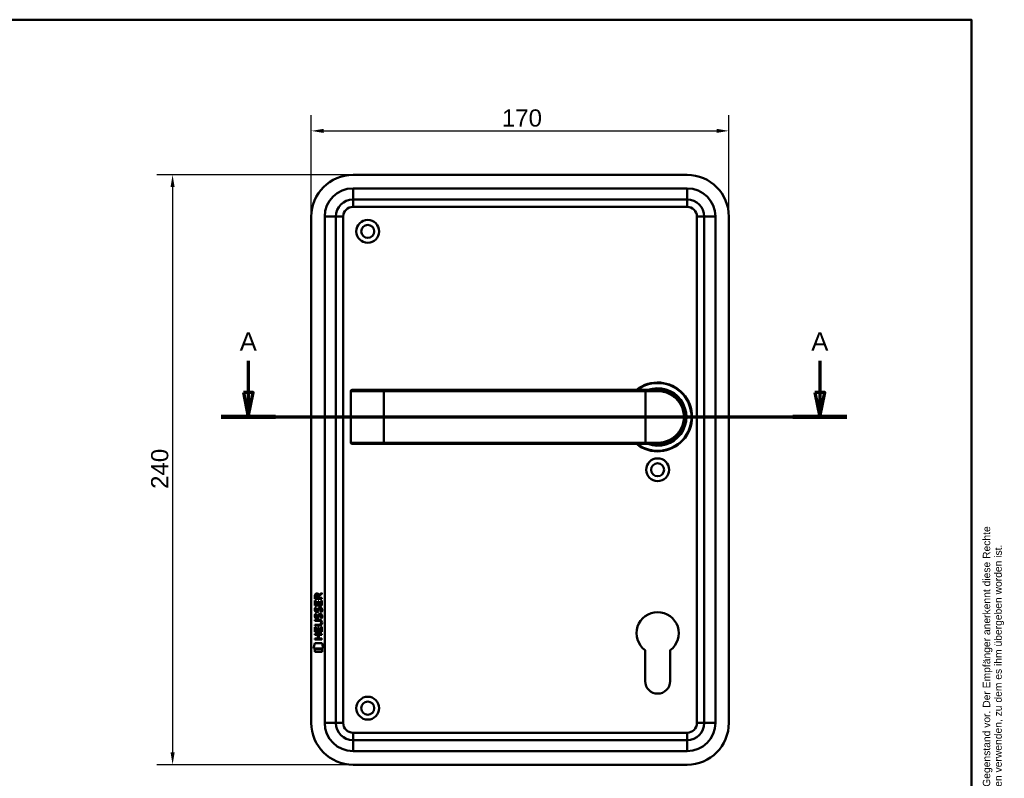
# Model space of a CAD drawing. Header units: millimetres. Extents: x 20 to 833, y 20 to 574.
# Tile 4 of 4: x 433 to 833, y 265 to 574. Entities that reach past the tile are written whole.
import ezdxf
from ezdxf.enums import TextEntityAlignment as Align

# ---------------------------------------------------------------- set-up
doc = ezdxf.new("R2010")
doc.units = ezdxf.units.MM
doc.header["$LTSCALE"] = 2
for name, color, linetype, lineweight in [('Bemaßungen(DIN)', 7, 'Continuous', 25), ('Schnittansichtslinien(DIN)', 7, 'Continuous', 70), ('Sichtbare Kanten(DIN)', 7, 'Continuous', 50), ('Sichtbare tangentiale Kanten(DIN)', 7, 'Continuous', 50), ('Skizziergeometrie(DIN)', 7, 'Continuous', 50), ('Skizzierlinie(DIN)', 7, 'Continuous', 25), ('Symbole(DIN)', 7, 'Continuous', 25)]:
    doc.layers.add(name, color=color, linetype=linetype, lineweight=lineweight)
doc.styles.add('Aktuell-DIN', font='arial.ttf')
doc.styles.add('Aktuell-DINGroßer Text', font='arial.ttf')
doc.styles.add('STANDARD-DIN~0', font='arial.ttf')
doc.styles.add('Textstil10', font='arial.ttf')
doc.styles.add('Textstil41', font='arial.ttf', dxfattribs={"width": 0.8})
doc.styles.add('Textstil83', font='arial.ttf', dxfattribs={"width": 0.8})
doc.dimstyles.new('CAD-LAN', dxfattribs={"dimscale": 2, "dimtxt": 3.5, "dimasz": 2.5, "dimexe": 3.175, "dimexo": 0, "dimgap": 0.8, "dimtad": 1, "dimrnd": 1e-08, "dimtxsty": 'STANDARD-DIN~0', "dimcen": 0.09, "dimdle": 10, "dimclrd": 250, "dimclre": 250, "dimclrt": 250, "dimadec": 0, "dimazin": 2, "dimtfac": 1, "dimtmove": 0, "dimatfit": 3, "dimfxl": 1, "dimtolj": 1, "dimtzin": 0, "dimlwd": 25, "dimlwe": 25, "dimarcsym": 0})

# ---------------------------------------------------------------- blocks, each defined once
blk = doc.blocks.new('Ränder Standardrahmen')
at = {"layer": 'Skizziergeometrie(DIN)', "flags": 128}
blk.add_lwpolyline([(10, 10), (10, 287), (410, 287), (410, 10), (10, 10)], dxfattribs=at)
blk = doc.blocks.new('Schriftfelder Heusser')
at = {"layer": 'Skizziergeometrie(DIN)'}
for p, q in [((101, 229.92), (101, 236.92)), ((101, 236.92), (291, 236.92)), ((111, 229.92), (111, 236.92)), ((123, 229.92), (123, 236.92)), ((232, 229.92), (232, 236.92)), ((256, 229.92), (256, 236.92)), ((291, 236.92), (291, 229.92)), ((101, 191.42), (101, 229.92)), ((101, 229.92), (291, 229.92)), ((111, 229.92), (111, 221.42)), ((123, 229.92), (123, 221.42)), ((232, 229.92), (232, 221.42)), ((256, 229.92), (256, 221.42)), ((291, 229.92), (291, 191.42)), ((101, 221.42), (291, 221.42)), ((150, 221.42), (150, 204.42)), ((198.85, 221.42), (198.85, 204.42)), ((216.35, 221.42), (216.35, 204.42)), ((238.35, 221.42), (238.35, 204.42)), ((278, 221.42), (278, 191.42)), ((278, 208.67), (291, 208.67)), ((101, 204.42), (291, 204.42)), ((142, 204.42), (142, 191.42)), ((236, 204.42), (236, 191.42)), ((278, 200.17), (291, 200.17)), ((291, 191.42), (101, 191.42))]:
    blk.add_line(p, q, dxfattribs=at)
at = {"layer": 'Skizzierlinie(DIN)'}
for p, q in [((113.5, 221.42), (113.5, 204.42)), ((118, 221.42), (118, 204.42)), ((162.35, 221.42), (162.35, 204.42)), ((166.85, 221.42), (166.85, 204.42)), ((113.5, 217.17), (150, 217.17)), ((162.35, 217.17), (278, 217.17)), ((113.5, 212.92), (150, 212.92)), ((162.35, 212.92), (278, 212.92)), ((113.5, 208.67), (150, 208.67)), ((162.35, 208.67), (278, 208.67))]:
    blk.add_line(p, q, dxfattribs=at)
for centre in [(115.75, 219.25), (164.6, 219.25), (115.75, 215.04), (164.6, 215.04), (115.75, 210.79), (164.6, 210.79), (115.75, 206.54), (164.6, 206.54)]:
    blk.add_circle(centre, 1.75, dxfattribs=at)
at = {"layer": 'Symbole(DIN)', "color": 7, "insert": (293.33, 191.7), "char_height": 1.5, "width": 182.3003, "attachment_point": 1, "rotation": 90, "line_spacing_factor": 0.944221, "style": 'Aktuell-DIN'}
blk.add_mtext('\\fArial|b0|i0;\\H1.5000;Die Schlossfabrik Heusser AG ist Eigentümerin dieses Dokumentes und behält sich alle Rechte an diesem und dem dargestellten Gegenstand vor. Der Empfänger anerkennt diese Rechte\\Pund wird das Dokument nicht ohne schriftliche Ermächtigung der Eigentümerin Dritten zugänglich machen oder zu anderen Zwecken verwenden, zu dem es ihm übergeben worden ist.\\P ', dxfattribs=at)
at = {"layer": 'Symbole(DIN)', "color": 179, "true_color": 0x262659, "style": 'Aktuell-DIN'}
for s, insert, char_height, attachment_point in [('Pos.', (106, 227), 2.489, 2), ('Menge', (117, 227), 2.489, 2), ('Benennung', (125.81, 225.38), 2.489, 4), ('B-Nummer', (234.74, 225.62), 2.489, 4), ('Material', (265.02, 225.62), 2.489, 5), ('\\fArial|b0|i0;a', (115.81, 219.53), 2, 5), ('\\fArial|b0|i0;e', (164.54, 219.53), 2, 5), ('\\fArial|b0|i0;Gezeichnet', (200.05, 219.23), 2, 4), ('\\fArial|b0|i0;b', (115.75, 215), 2, 5), ('\\fArial|b0|i0;f', (164.55, 215.06), 2, 5), ('\\fArial|b0|i0;Freigegeben', (199.92, 216), 2, 1), ('\\fArial|b0|i0;c', (115.75, 211.01), 2, 5), ('\\fArial|b0|i0;g', (164.63, 211.05), 2, 5), ('\\fArial|b0|i0;Projekt', (200, 211.98), 2, 1), ('\\fArial|b0|i0;d', (115.76, 206.55), 2, 5), ('\\fArial|b0|i0;h', (164.55, 206.57), 2, 5), ('\\fArial|b0|i0;CAD-Nr.', (200, 207.5), 2, 1), ('\\fArial|b0|i0;\\H2.0000;Massstab', (284.39, 206.37), 2, 5), ('\\fArial|b0|i0;\\H2.0000;Baugruppe', (143.1, 203.73), 2, 1), ('\\fArial|b0|i0;Zeichnungs-Nr.', (237, 203.5), 2, 1), ('\\fArial|b0|i0;\\H2.5000;4853 Murgenthal', (113.33, 192.46), 2.5, 7)]:
    blk.add_mtext(s, dxfattribs=dict(at, insert=insert, char_height=char_height, attachment_point=attachment_point))
at = {"layer": 'Symbole(DIN)', "color": 179, "true_color": 0x262659, "attachment_point": 5, "style": 'Aktuell-DIN'}
for s, insert, char_height, width in [('Änd.', (107.21, 213), 2.489, 12.3494), ('Änd.', (156.12, 212.76), 2.489, 12.3494), ('\\fArial|b0|i0;Änderung', (284.51, 202.33), 2, 12.1143)]:
    blk.add_mtext(s, dxfattribs=dict(at, insert=insert, char_height=char_height, width=width))
at = {"layer": 'Symbole(DIN)', "color": 7, "insert": (143.1, 196.62), "char_height": 4.5, "width": 90.18, "attachment_point": 4, "style": 'Aktuell-DIN'}
blk.add_mtext('\\fArial|b0|i0;\\W0.90;\\H4.5000;Heusser-Muschel Serie ', dxfattribs=at)
at = {"layer": 'Symbole(DIN)', "color": 179, "true_color": 0x262659}
for tag, height, style, p in [('AUTOR', 2.49, 'Aktuell-DIN', (240.03, 219.26)), ('KONTROLLDATUM', 2, 'Textstil10', (217.42, 215.04)), ('KONTROLLIERT_VON', 2, 'Textstil10', (239.98, 215.05))]:
    blk.add_attdef(tag, text='', height=height, dxfattribs=dict(at, style=style)).set_placement(p, align=Align.MIDDLE_LEFT)
at = {"layer": 'Symbole(DIN)', "color": 179, "true_color": 0x262659, "style": 'Textstil10'}
blk.add_attdef('ERSTELLUNGSDATUM_001', (217.26, 218.29), '', height=2, dxfattribs=at)
at = {"layer": 'Symbole(DIN)', "color": 7, "style": 'Textstil83', "width": 0.8}
blk.add_attdef('Anfänglicher_Ansichtsmaßstab_001', (281.57, 213.34), '', height=2.3, dxfattribs=at)
at = {"layer": 'Symbole(DIN)', "color": 179, "true_color": 0x262659, "style": 'Textstil10'}
blk.add_attdef('PROJEKT', text='', height=2, dxfattribs=at).set_placement((217.77, 209.72), align=Align.BOTTOM_LEFT)
at = {"layer": 'Symbole(DIN)', "color": 7, "style": 'Textstil41', "width": 0.8}
blk.add_attdef('STATUS', text='', height=5, dxfattribs=at).set_placement((284.53, 195.86), align=Align.MIDDLE_CENTER)
blk = doc.blocks.new('*D21')
at = {"layer": 'Bemaßungen(DIN)', "color": 250, "linetype": 'Continuous', "lineweight": 25, "true_color": 0x3f3f3f, "transparency": 16777216}
for p, q in [((551.29, 493.86), (551.29, 535.11)), ((721.29, 493.86), (721.29, 535.11)), ((556.29, 528.76), (716.29, 528.76))]:
    blk.add_line(p, q, dxfattribs=at)
at = {"layer": 'Bemaßungen(DIN)', "color": 250, "linetype": 'Continuous', "true_color": 0x3f3f3f, "transparency": 16777216}
for points in [[(556.29, 529.59), (556.29, 527.93), (551.29, 528.76)], [(716.29, 529.59), (716.29, 527.93), (721.29, 528.76)]]:
    blk.add_solid(points, dxfattribs=at)
at = {"layer": 'Defpoints', "color": 0, "linetype": 'Continuous', "transparency": 16777216}
for p in [(721.29, 528.76), (551.29, 493.86), (721.29, 493.86)]:
    blk.add_point(p, dxfattribs=at)
at = {"layer": 'Bemaßungen(DIN)', "color": 250, "linetype": 'Continuous', "lineweight": 25, "true_color": 0x3f3f3f, "transparency": 16777216, "insert": (628.9, 537.51), "char_height": 7, "attachment_point": 1, "style": 'STANDARD-DIN~0'}
blk.add_mtext('\\A1;170', dxfattribs=at)
blk = doc.blocks.new('*D22')
at = {"layer": 'Bemaßungen(DIN)', "color": 250, "linetype": 'Continuous', "lineweight": 25, "true_color": 0x3f3f3f, "transparency": 16777216}
for p, q in [((568.29, 510.86), (488.5, 510.86)), ((494.85, 505.86), (494.85, 275.86)), ((568.29, 270.86), (488.5, 270.86))]:
    blk.add_line(p, q, dxfattribs=at)
at = {"layer": 'Bemaßungen(DIN)', "color": 250, "linetype": 'Continuous', "true_color": 0x3f3f3f, "transparency": 16777216}
for points in [[(494.02, 505.86), (495.68, 505.86), (494.85, 510.86)], [(494.02, 275.86), (495.68, 275.86), (494.85, 270.86)]]:
    blk.add_solid(points, dxfattribs=at)
at = {"layer": 'Defpoints', "color": 0, "linetype": 'Continuous', "transparency": 16777216}
for p in [(568.29, 510.86), (494.85, 270.86), (568.29, 270.86)]:
    blk.add_point(p, dxfattribs=at)
at = {"layer": 'Bemaßungen(DIN)', "color": 250, "linetype": 'Continuous', "lineweight": 25, "true_color": 0x3f3f3f, "transparency": 16777216, "insert": (486.1, 383.08), "char_height": 7, "attachment_point": 1, "rotation": 90, "style": 'STANDARD-DIN~0'}
blk.add_mtext('\\A1;240', dxfattribs=at)
blk = doc.blocks.new('2DTransSchnitt0')
at = {"layer": 'Schnittansichtslinien(DIN)', "linetype": 'Continuous'}
for p, q in [((262.84, 217.6), (262.84, 211.18)), ((379.17, 217.6), (379.17, 211.18)), ((261.84, 211.18), (262.84, 206.18)), ((263.84, 211.18), (261.84, 211.18)), ((262.84, 211.18), (262.84, 206.18)), ((262.84, 206.18), (263.84, 211.18)), ((378.17, 211.18), (379.17, 206.18)), ((380.17, 211.18), (378.17, 211.18)), ((379.17, 211.18), (379.17, 206.18)), ((379.17, 206.18), (380.17, 211.18)), ((257.33, 206.18), (384.68, 206.18))]:
    blk.add_line(p, q, dxfattribs=at)
at = {"layer": 'Schnittansichtslinien(DIN)', "linetype": 'Continuous', "lineweight": 140}
for p, q in [((257.33, 206.18), (268.35, 206.18)), ((373.66, 206.18), (384.68, 206.18))]:
    blk.add_line(p, q, dxfattribs=at)
at = {"layer": 'Schnittansichtslinien(DIN)', "linetype": 'Continuous', "flags": 128}
for points in [[(261.84, 211.18), (262.84, 206.18), (263.84, 211.18), (261.84, 211.18)], [(378.17, 211.18), (379.17, 206.18), (380.17, 211.18), (378.17, 211.18)]]:
    blk.add_lwpolyline(points, dxfattribs=at)
at = {"layer": 'Schnittansichtslinien(DIN)'}
for points in [[(261.84, 211.18), (262.84, 206.18), (263.84, 211.18), (261.84, 211.18)], [(378.17, 211.18), (379.17, 206.18), (380.17, 211.18), (378.17, 211.18)]]:
    blk.add_solid(points, dxfattribs=at)
at = {"layer": 'Schnittansichtslinien(DIN)', "char_height": 3.73, "attachment_point": 7, "style": 'Aktuell-DINGroßer Text'}
for insert in [(261.09, 219.68), (377.42, 219.68)]:
    blk.add_mtext('A', dxfattribs=dict(at, insert=insert))

msp = doc.modelspace()

# ---------------------------------------------------------------- linework, layer by layer
at = {"layer": 'Sichtbare Kanten(DIN)'}
for p, q in [((704.29, 510.862), (568.29, 510.862)), ((568.29, 500.862), (704.29, 500.862)), ((551.29, 493.862), (551.29, 287.862)), ((561.29, 287.862), (561.29, 493.862)), ((711.29, 493.862), (711.29, 287.862)), ((721.29, 287.862), (721.29, 493.862)), ((567.396, 422.862), (567.396, 401.862)), ((567.896, 423.362), (567.916, 423.362)), ((580.79, 423.362), (567.916, 423.362)), ((687.29, 423.362), (580.79, 423.362)), ((687.29, 423.362), (692.29, 423.362)), ((567.916, 401.362), (567.896, 401.362)), ((567.916, 401.362), (580.79, 401.362)), ((580.79, 401.362), (687.29, 401.362)), ((692.29, 401.362), (687.29, 401.362)), ((692.907, 401.379), (692.907, 401.379)), ((554.469, 339.978), (555.665, 340.768)), ((555.665, 340.768), (555.665, 340.334)), ((552.802, 335.618), (552.804, 337.622)), ((552.804, 337.622), (553.152, 337.622)), ((552.805, 338.348), (552.807, 339.662)), ((555.663, 338.346), (552.805, 338.348)), ((553.152, 337.622), (553.151, 335.995)), ((553.155, 339.618), (553.154, 338.73)), ((553.154, 338.73), (554.172, 338.729)), ((554.046, 335.994), (554.047, 337.441)), ((554.047, 337.441), (554.395, 337.441)), ((554.172, 338.729), (554.173, 339.617)), ((554.395, 337.441), (554.394, 335.994)), ((555.665, 340.334), (554.522, 339.579)), ((554.522, 339.579), (554.522, 338.728)), ((554.522, 338.728), (555.663, 338.728)), ((555.313, 335.993), (555.314, 337.64)), ((555.314, 337.64), (555.662, 337.64)), ((555.662, 337.64), (555.661, 335.616)), ((555.663, 338.728), (555.663, 338.346)), ((555.661, 335.616), (552.802, 335.618)), ((552.974, 334.844), (553.313, 334.744)), ((553.151, 335.995), (554.046, 335.994)), ((553.17, 333.513), (553.178, 333.495)), ((553.854, 333.415), (553.865, 333.432)), ((554.394, 335.994), (555.313, 335.993)), ((554.903, 334.541), (554.891, 334.541)), ((552.797, 329.39), (552.798, 329.767)), ((554.467, 329.389), (552.797, 329.39)), ((552.798, 329.767), (554.443, 329.766)), ((552.972, 332.298), (553.311, 332.197)), ((553.168, 330.966), (553.176, 330.949)), ((553.852, 330.868), (553.863, 330.885)), ((554.901, 331.995), (554.889, 331.995)), ((552.794, 324.88), (552.795, 326.885)), ((555.652, 324.878), (552.794, 324.88)), ((552.795, 326.885), (553.144, 326.884)), ((552.796, 327.456), (552.796, 327.833)), ((552.796, 327.833), (554.466, 327.831)), ((554.441, 327.454), (552.796, 327.456)), ((553.144, 326.884), (553.142, 325.257)), ((553.142, 325.257), (554.037, 325.256)), ((554.037, 325.256), (554.038, 326.703)), ((554.038, 326.703), (554.387, 326.703)), ((554.387, 326.703), (554.386, 325.256)), ((554.386, 325.256), (555.304, 325.255)), ((555.304, 325.255), (555.305, 326.903)), ((555.305, 326.903), (555.654, 326.902)), ((555.347, 328.604), (555.347, 328.614)), ((555.654, 326.902), (555.652, 324.878)), ((552.79, 321.775), (552.79, 322.152)), ((552.79, 322.152), (554.033, 322.151)), ((555.649, 321.773), (552.79, 321.775)), ((552.791, 323.71), (552.792, 324.087)), ((554.034, 323.709), (552.791, 323.71)), ((552.792, 324.087), (555.65, 324.085)), ((554.033, 322.151), (554.034, 323.709)), ((554.391, 323.709), (554.39, 322.151)), ((554.39, 322.151), (555.649, 322.15)), ((555.65, 323.708), (554.391, 323.709)), ((555.649, 322.15), (555.649, 321.773)), ((555.65, 324.085), (555.65, 323.708)), ((552.259, 318.198), (552.718, 320.331)), ((556.174, 318.195), (552.259, 318.198)), ((552.717, 316.77), (552.718, 317.912)), ((555.714, 316.768), (552.717, 316.77)), ((552.718, 320.331), (555.724, 320.328)), ((552.718, 317.912), (555.715, 317.91)), ((555.715, 317.91), (555.714, 316.768)), ((555.724, 320.328), (556.174, 318.195)), ((687.19, 304.862), (687.19, 317.437)), ((697.39, 317.437), (697.39, 304.862)), ((704.29, 280.862), (568.29, 280.862)), ((568.29, 270.862), (704.29, 270.862))]:
    msp.add_line(p, q, dxfattribs=at)
for centre, radius in [((574.29, 487.862), 4.65), ((574.29, 487.862), 2.65), ((692.29, 390.862), 4.65), ((692.29, 390.862), 2.65), ((574.29, 293.862), 4.65), ((574.29, 293.862), 2.65)]:
    msp.add_circle(centre, radius, dxfattribs=at)
for centre, radius, start, end in [((568.29, 493.862), 17, 90, 180), ((704.29, 493.862), 17, 0, 90), ((568.29, 493.862), 7, 90, 180), ((704.29, 493.862), 7, 0, 90), ((692.29, 412.362), 14, 231.78679, 128.21321), ((692.29, 412.362), 13.8, 232.8542, 127.1458), ((567.896, 422.862), 0.5, 90, 180), ((692.29, 412.362), 11.7, 250.08028, 109.91972), ((692.29, 412.362), 11.6, 251.49137, 108.50863), ((692.29, 412.362), 11.5, 253.04257, 106.95743), ((692.29, 412.362), 11.3, 256.76803, 103.23197), ((567.896, 401.862), 0.5, 180, 270), ((694.522, 402.304), 0.85, 246.1525, 246.31943), ((694.522, 402.304), 0.85, 318.70094, 318.90952), ((704.66, 399.714), 8.725, 164.07111, 164.08013), ((704.66, 399.714), 8.725, 160.12416, 160.12648), ((692.29, 324.362), 8.6, 306.37184, 233.62816), ((692.29, 304.862), 5.1, 180, 0), ((568.29, 287.862), 17, 180, 270), ((568.29, 287.862), 7, 180, 270), ((704.29, 287.862), 7, 270, 0), ((704.29, 287.862), 17, 270, 0)]:
    msp.add_arc(centre, radius, start, end, dxfattribs=at)
for centre, major_axis, ratio, start_param, end_param in [((554.334, 338.845), (0.976, -1.274), 0.5180415, 2.7627686, 3.7355131), ((552.941, 338.764), (1.242, 1.64), 0.5994938, 5.878165, 6.7089725), ((554.436, 336.623), (1.103, 3.296), 0.2312948, 2.8124619, 2.8734213), ((553.916, 334.306), (0.574, 1.004), 0.5438409, 2.7534304, 3.2137241), ((553.796, 333.439), (0.098, 0.139), 0.3641716, 4.4844927, 4.7925708), ((554.243, 332.854), (0.839, 1.642), 0.4591024, 5.9761877, 6.4975755), ((554.52, 334.323), (1.192, 3.54), 0.2215161, 2.8263053, 2.8854462), ((553.921, 331.769), (0.583, 1.012), 0.541605, 2.7569093, 3.2147406), ((553.794, 330.893), (0.098, 0.139), 0.3641716, 4.4844927, 4.7925708), ((550.622, 325.092), (4.814, 4.313), 0.3742661, 5.9599282, 6.6783921), ((554.242, 330.31), (0.838, 1.64), 0.4594521, 5.9760112, 6.497704), ((550.626, 332.136), (4.808, -4.323), 0.3742014, 5.888113, 6.6064523), ((531.914, 348.441), (23.266, -20.361), 0.1371339, 6.127502, 6.402435)]:
    msp.add_ellipse(centre, major_axis=major_axis, ratio=ratio, start_param=start_param, end_param=end_param, dxfattribs=at)
for points, knots in [([(692.29, 401.362), (693.947, 401.362), (695.59, 401.742), (697.062, 402.451), (698.535, 403.16), (699.839, 404.196), (700.865, 405.472), (701.89, 406.748), (702.633, 408.266), (703.007, 409.884), (703.381, 411.503), (703.381, 413.223), (703.007, 414.84), (702.633, 416.457), (701.89, 417.975), (700.865, 419.251), (699.84, 420.527), (698.536, 421.563), (697.063, 422.272), (695.59, 422.982), (693.947, 423.362), (692.29, 423.362)], [-3.3432814, -3.3432814, -3.3432814, -3.3432814, -2.8656698, -2.8656698, -2.8656698, -2.3880581, -2.3880581, -2.3880581, -1.9104465, -1.9104465, -1.9104465, -1.4328349, -1.4328349, -1.4328349, -0.9552233, -0.9552233, -0.9552233, -0.4776116, -0.4776116, -0.4776116, 0, 0, 0, 0]), ([(555.347, 328.614), (555.347, 328.66), (555.345, 328.707), (555.328, 328.843), (555.306, 328.93), (555.231, 329.081), (555.185, 329.142), (555.065, 329.248), (554.994, 329.288), (554.777, 329.372), (554.618, 329.389), (554.467, 329.389)], [-0.13394602, -0.13394602, -0.13394602, -0.13394602, -0.11996159, -0.11996159, -0.09310912, -0.09310912, -0.06964663, -0.06964663, -0.04519613, -0.04519613, 0, 0, 0, 0])]:
    msp.add_open_spline(points, degree=3, knots=knots, dxfattribs=at)
for points in [[(552.807, 339.662), (552.821, 340.103), (553.053, 340.565), (553.666, 340.565)], [(554.173, 339.617), (554.173, 339.89), (554.086, 340.215), (553.671, 340.216)], [(552.85, 333.366), (552.76, 333.606), (552.731, 333.84), (552.773, 334.168)], [(552.773, 334.168), (552.791, 334.307), (552.832, 334.514), (552.903, 334.687)], [(553.41, 332.905), (553.186, 332.938), (552.957, 333.083), (552.85, 333.366)], [(552.903, 334.687), (552.922, 334.737), (552.974, 334.844), (552.974, 334.844)], [(553.158, 334.279), (553.094, 334.027), (553.087, 333.803), (553.146, 333.587)], [(553.313, 334.744), (553.313, 334.744), (553.193, 334.417), (553.158, 334.279)], [(553.382, 333.283), (553.529, 333.223), (553.718, 333.258), (553.823, 333.373)], [(553.564, 332.892), (553.464, 332.894), (553.443, 332.9), (553.41, 332.905)], [(554.192, 333.257), (554.077, 333.047), (553.882, 332.888), (553.564, 332.892)], [(553.865, 333.432), (553.934, 333.541), (553.991, 333.705), (554.046, 333.95)], [(554.046, 333.95), (554.13, 334.318), (554.232, 334.529), (554.373, 334.697)], [(554.385, 333.8), (554.331, 333.56), (554.268, 333.395), (554.192, 333.257)], [(554.373, 334.697), (554.466, 334.807), (554.596, 334.879), (554.776, 334.903)], [(554.434, 333.998), (554.426, 333.968), (554.386, 333.802), (554.385, 333.8)], [(554.62, 334.423), (554.549, 334.335), (554.488, 334.196), (554.434, 333.998)], [(554.891, 334.541), (554.769, 334.541), (554.694, 334.508), (554.62, 334.423)], [(554.776, 334.903), (555.063, 334.942), (555.346, 334.841), (555.54, 334.525)], [(555.095, 332.958), (555.095, 332.958), (555.249, 333.212), (555.308, 333.497)], [(555.463, 332.872), (555.443, 332.876), (555.095, 332.958), (555.095, 332.958)], [(555.308, 333.497), (555.377, 333.83), (555.377, 334.106), (555.271, 334.304)], [(555.688, 333.59), (555.658, 333.259), (555.5, 332.929), (555.463, 332.872)], [(555.54, 334.525), (555.65, 334.344), (555.704, 334.125), (555.703, 333.856)], [(555.703, 333.856), (555.703, 333.771), (555.697, 333.685), (555.688, 333.59)], [(552.848, 330.819), (552.758, 331.06), (552.729, 331.293), (552.771, 331.621)], [(552.771, 331.621), (552.789, 331.761), (552.83, 331.968), (552.901, 332.141)], [(553.408, 330.358), (553.184, 330.391), (552.955, 330.537), (552.848, 330.819)], [(552.901, 332.141), (552.92, 332.19), (552.972, 332.298), (552.972, 332.298)], [(553.156, 331.733), (553.092, 331.48), (553.085, 331.256), (553.144, 331.04)], [(553.311, 332.197), (553.311, 332.197), (553.191, 331.871), (553.156, 331.733)], [(553.38, 330.736), (553.527, 330.676), (553.716, 330.712), (553.821, 330.826)], [(553.562, 330.346), (553.462, 330.347), (553.441, 330.354), (553.408, 330.358)], [(554.19, 330.71), (554.075, 330.5), (553.88, 330.342), (553.562, 330.346)], [(553.863, 330.885), (553.932, 330.995), (553.989, 331.158), (554.044, 331.403)], [(554.044, 331.403), (554.128, 331.771), (554.23, 331.983), (554.371, 332.15)], [(554.383, 331.253), (554.329, 331.013), (554.266, 330.848), (554.19, 330.71)], [(554.371, 332.15), (554.464, 332.26), (554.594, 332.333), (554.774, 332.357)], [(554.432, 331.452), (554.424, 331.422), (554.384, 331.255), (554.383, 331.253)], [(554.618, 331.877), (554.547, 331.788), (554.486, 331.65), (554.432, 331.452)], [(554.889, 331.995), (554.767, 331.995), (554.692, 331.962), (554.618, 331.877)], [(554.774, 332.357), (555.061, 332.395), (555.344, 332.295), (555.538, 331.978)], [(555.093, 330.412), (555.093, 330.412), (555.247, 330.666), (555.306, 330.95)], [(555.461, 330.325), (555.441, 330.33), (555.093, 330.412), (555.093, 330.412)], [(555.306, 330.95), (555.375, 331.284), (555.375, 331.56), (555.269, 331.757)], [(555.686, 331.043), (555.656, 330.712), (555.498, 330.383), (555.461, 330.325)], [(555.538, 331.978), (555.648, 331.798), (555.702, 331.579), (555.701, 331.309)], [(555.701, 331.309), (555.701, 331.224), (555.695, 331.138), (555.686, 331.043)]]:
    msp.add_open_spline(points, degree=3, dxfattribs=at)
at = {"layer": 'Sichtbare tangentiale Kanten(DIN)'}
for p, q in [((704.29, 505.362), (568.29, 505.362)), ((568.29, 505.362), (568.29, 500.862)), ((704.29, 505.362), (704.29, 500.862)), ((568.29, 497.862), (568.29, 500.862)), ((568.29, 497.862), (704.29, 497.862)), ((704.29, 497.862), (704.29, 500.862)), ((556.79, 493.862), (561.29, 493.862)), ((556.79, 493.862), (556.79, 287.862)), ((564.29, 493.862), (561.29, 493.862)), ((564.29, 287.862), (564.29, 493.862)), ((708.29, 493.862), (711.29, 493.862)), ((708.29, 493.862), (708.29, 287.862)), ((715.79, 493.862), (711.29, 493.862)), ((715.79, 287.862), (715.79, 493.862)), ((567.435, 422.862), (567.396, 422.862)), ((567.435, 401.862), (567.435, 422.862)), ((567.435, 422.862), (580.79, 422.862)), ((580.79, 423.362), (580.79, 422.862)), ((580.79, 422.862), (687.29, 422.862)), ((580.79, 422.862), (580.79, 401.862)), ((687.29, 423.362), (687.29, 422.862)), ((687.29, 422.862), (687.29, 401.862)), ((692.347, 422.862), (687.29, 422.862)), ((567.396, 401.862), (567.435, 401.862)), ((580.79, 401.862), (567.435, 401.862)), ((687.29, 401.862), (580.79, 401.862)), ((580.79, 401.362), (580.79, 401.862)), ((687.29, 401.862), (692.347, 401.862)), ((687.29, 401.362), (687.29, 401.862)), ((561.29, 287.862), (556.79, 287.862)), ((561.29, 287.862), (564.29, 287.862)), ((711.29, 287.862), (708.29, 287.862)), ((711.29, 287.862), (715.79, 287.862)), ((704.29, 283.862), (568.29, 283.862)), ((568.29, 280.862), (568.29, 283.862)), ((568.29, 280.862), (568.29, 276.362)), ((704.29, 280.862), (704.29, 283.862)), ((704.29, 280.862), (704.29, 276.362)), ((568.29, 276.362), (704.29, 276.362))]:
    msp.add_line(p, q, dxfattribs=at)
for centre, radius, start, end in [((568.29, 493.862), 11.5, 90, 180), ((704.29, 493.862), 11.5, 0, 90), ((568.29, 493.862), 4, 90, 180), ((704.29, 493.862), 4, 0, 90), ((568.29, 287.862), 11.5, 180, 270), ((568.29, 287.862), 4, 180, 270), ((704.29, 287.862), 4, 270, 0), ((704.29, 287.862), 11.5, 270, 0)]:
    msp.add_arc(centre, radius, start, end, dxfattribs=at)
for centre, major_axis, ratio, start_param, end_param in [((567.916, 422.862), (0, 0.5), 0.9612617, 0, 1.5707963), ((692.29, 422.862), (0, 0.5), 0.1145038, 4.712389, 6.2831853), ((567.916, 401.862), (0, -0.5), 0.9612617, 4.712389, 6.2831853), ((692.29, 401.862), (0, -0.5), 0.1145038, 0, 1.5707963)]:
    msp.add_ellipse(centre, major_axis=major_axis, ratio=ratio, start_param=start_param, end_param=end_param, dxfattribs=at)
msp.add_open_spline([(692.347, 422.862), (693.947, 422.862), (695.533, 422.498), (696.955, 421.821), (698.378, 421.145), (699.637, 420.156), (700.627, 418.938), (701.616, 417.72), (702.337, 416.272), (702.697, 414.728), (703.056, 413.183), (703.055, 411.542), (702.695, 409.997), (702.335, 408.452), (701.615, 407.003), (700.626, 405.785), (699.637, 404.566), (698.377, 403.578), (696.955, 402.902), (695.532, 402.226), (693.947, 401.862), (692.347, 401.862)], degree=3, knots=[0, 0, 0, 0, 0.4776116, 0.4776116, 0.4776116, 0.9552233, 0.9552233, 0.9552233, 1.4328349, 1.4328349, 1.4328349, 1.9104465, 1.9104465, 1.9104465, 2.3880581, 2.3880581, 2.3880581, 2.8656698, 2.8656698, 2.8656698, 3.3432814, 3.3432814, 3.3432814, 3.3432814], dxfattribs=at)

# ---------------------------------------------------------------- block references
at = {"xscale": 2, "yscale": 2, "zscale": 2}
msp.add_blockref('Ränder Standardrahmen', (0, 0), dxfattribs=at)
msp.add_blockref('Schriftfelder Heusser', (238, -362.833), dxfattribs=at).add_auto_attribs({'ERSTELLUNGSDATUM_001': '23.12.2020', 'Anfänglicher_Ansichtsmaßstab_001': '1 : 2'})
at = {"layer": 'Schnittansichtslinien(DIN)', "xscale": 2, "yscale": 2, "zscale": 2}
msp.add_blockref('2DTransSchnitt0', (0, 0), dxfattribs=at)

# ---------------------------------------------------------------- dimensions: what is measured, and where the dimension line sits
at = {"layer": 'Bemaßungen(DIN)', "color": 250, "linetype": 'Continuous', "lineweight": 25, "true_color": 0x3f3f3f}
for base, p1, p2, angle, picture, middle in [((721.29, 528.76), (551.29, 493.862), (721.29, 493.862), 180, '*D21', (636.29, 528.76)), ((494.849, 270.862), (568.29, 510.862), (568.29, 270.862), 90, '*D22', (494.849, 390.862))]:
    dim = msp.add_linear_dim(base=base, p1=p1, p2=p2, angle=angle, dimstyle='CAD-LAN', override={"dimgap": 0.8, "dimdec": 2, "dimtol": 0, "dimlim": 0, "dimtp": 0, "dimtm": 0, "dimtdec": 2, "dimtofl": 0, "dimatfit": 1}, dxfattribs=at)
    dim.commit()
    dim.dimension.update_dxf_attribs({"geometry": picture, "text_midpoint": middle, "dimtype": 160})

doc.saveas('drawing.dxf')
